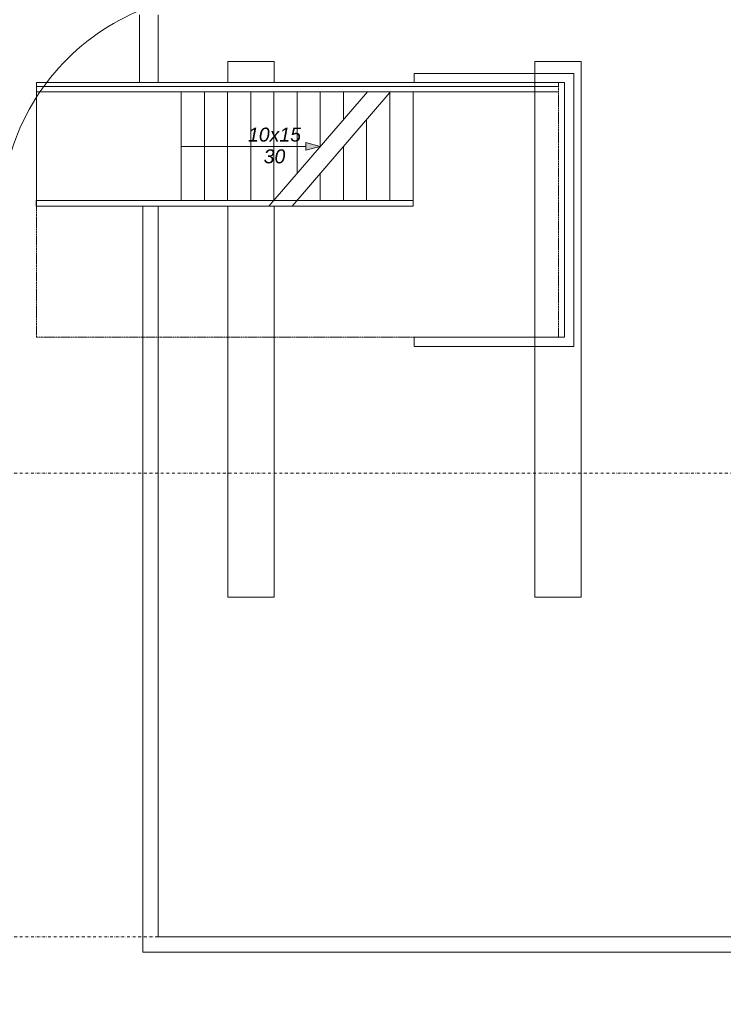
# Model space of a CAD drawing. Header units: centimetres. Extents: x -1589 to 108054, y -205274 to 31709.
# Tile 115 of 256: x 22171 to 23081, y 9585 to 10859. Entities that reach past the tile are written whole.
import ezdxf

# ---------------------------------------------------------------- set-up
doc = ezdxf.new("R2010")
doc.units = ezdxf.units.CM
doc.header["$LTSCALE"] = 0.01
doc.header["$MEASUREMENT"] = 0
for name, pattern in [('Krawędzie ukryte', [27, 20, -7]), ('Kropki i Kreski', [72, 36, -18, 0, -18]), ('Przerywana długa', [100, 50, -50])]:
    doc.linetypes.add(name, pattern=pattern)
for name, color, linetype in [('0_Teren', 7, 'Continuous'), ('3_linie 2D .ISTN', 7, 'Continuous'), ('4_osie.ISTN', 7, 'Continuous'), ('5_opisy.K_IR', 7, 'Continuous'), ('_TABELKA', 7, 'Continuous')]:
    doc.layers.add(name, color=color, linetype=linetype)
doc.styles.add('GENERATED_STYLE_3', font='AGENCYR.TTF')

msp = doc.modelspace()

# ---------------------------------------------------------------- hatches: boundary and pattern name
at = {"layer": '3_linie 2D .ISTN', "linetype": 'Continuous', "lineweight": 5}
msp.add_hatch(color=8, dxfattribs=at).paths.add_polyline_path([(22559.86063, 10694.95913), (22541.20038, 10699.95913), (22541.20038, 10689.95913)])

# ---------------------------------------------------------------- linework, layer by layer
at = {"layer": '0_Teren', "color": 8, "linetype": 'Continuous', "lineweight": 5, "flags": 128}
msp.add_lwpolyline([(21885.30038, 11079.90681), (21892.78919, 9343.57016), (21967.83007, 9095.74637), (22034.57762, 8935.13508), (22122.18378, 8812.06928), (22216.04752, 8711.94796), (22321.03585, 8616.346), (22330.72324, 8962.14638), (22326.25051, 8972.68057), (22247.33543, 9093.6605), (22178.50202, 9248.01421), (22149.29997, 9406.53964), (22157.68159, 10681.04696, -0.2322500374), (22329.79851, 10872.32948), (22330.18391, 11079.90681), (22152.37365, 11079.90681)], format="xyb", close=True, dxfattribs=at)
at = {"layer": '3_linie 2D .ISTN', "color": 8, "linetype": 'Continuous', "lineweight": 5}
for p, q in [((22440.0716, 10805.0117), (22500.0716, 10805.0117)), ((22440.0716, 10777.44702), (22440.0716, 10805.0117)), ((22500.0716, 10805.0117), (22500.0716, 10777.44702)), ((22837.52527, 10805.0117), (22897.52527, 10805.0117)), ((22837.52527, 10111.9822), (22837.52527, 10805.0117)), ((22897.52527, 10805.0117), (22897.52527, 10111.9822)), ((22681.38089, 10789.44339), (22887.92527, 10789.44339)), ((22681.38089, 10789.44339), (22681.38089, 10777.44702)), ((22887.92527, 10789.44339), (22887.92527, 10435.97566)), ((22681.38089, 10777.44702), (22875.92527, 10777.44702)), ((22875.92527, 10777.44702), (22875.92527, 10447.97204)), ((22493.43511, 10617.48807), (22620.93083, 10765.72932)), ((22523.44312, 10617.48807), (22649.86063, 10764.65913)), ((22559.86063, 10694.95913), (22541.20038, 10699.95913)), ((22541.20038, 10689.95913), (22541.20038, 10699.95913)), ((22379.86063, 10694.95913), (22541.20038, 10694.95913)), ((22559.86063, 10694.95913), (22541.20038, 10689.95913)), ((22679.86063, 10617.45913), (22679.86063, 10624.95913)), ((22440.0716, 10111.9822), (22440.0716, 10617.48016)), ((22500.0716, 10617.4749), (22500.0716, 10111.9822)), ((22681.38089, 10447.97204), (22875.92527, 10447.97204)), ((22681.38089, 10435.97566), (22681.38089, 10447.97204)), ((22681.38089, 10435.97566), (22887.92527, 10435.97566)), ((22500.0716, 10111.9822), (22440.0716, 10111.9822)), ((22897.52527, 10111.9822), (22837.52527, 10111.9822))]:
    msp.add_line(p, q, dxfattribs=at)
for points in [[(22325.80949, 10865.36186), (22325.80949, 10777.44702)], [(22350.18391, 10865.36186), (22350.18391, 10777.44702)], [(22330.18391, 10617.48807), (22330.18391, 9652.40516), (23104.36078, 9652.40516)], [(22350.18391, 10617.48807), (22350.18391, 9672.40516), (23104.36078, 9672.40516)]]:
    msp.add_lwpolyline(points, dxfattribs=at)
at = {"layer": '4_osie.ISTN', "color": 7, "linetype": 'Kropki i Kreski', "lineweight": 0, "ltscale": 10}
for p, q in [((26058.2415, 10272.40516), (21985.82563, 10272.40516)), ((26058.2415, 9672.40516), (21985.82563, 9672.40516))]:
    msp.add_line(p, q, dxfattribs=at)
at = {"layer": '5_opisy.K_IR', "color": 8, "linetype": 'Continuous', "lineweight": 5}
for points in [[(22192.36063, 10772.45913), (22192.36063, 10777.44702), (22875.92527, 10777.44702)], [(22192.36063, 10772.45913), (22867.92566, 10772.45913)], [(22192.36063, 10772.45913), (22192.36063, 10617.48807)], [(22867.92566, 10765.72932), (22192.36063, 10765.72932)], [(22379.86063, 10765.72932), (22379.86063, 10624.95913)], [(22409.86063, 10765.72932), (22409.86063, 10624.95913)], [(22439.86063, 10765.72932), (22439.86063, 10624.95913)], [(22469.91612, 10765.72932), (22469.91612, 10624.95913)], [(22499.86063, 10765.72932), (22499.86063, 10624.95913)], [(22529.86063, 10765.72932), (22529.86063, 10659.88413)], [(22559.86063, 10765.72932), (22559.86063, 10694.80913)], [(22589.86063, 10765.72932), (22589.86063, 10729.73413)], [(22529.86063, 10624.95913), (22192.24333, 10624.95913), (22192.24333, 10617.48807), (22523.44312, 10617.48807)], [(22523.43004, 10617.47285), (22349.86063, 10617.48807)]]:
    msp.add_lwpolyline(points, dxfattribs=at)
at = {"layer": '5_opisy.K_IR', "color": 8, "linetype": 'Przerywana długa', "lineweight": 5}
for points in [[(22867.92527, 10777.44702), (22867.92527, 10447.97204)], [(22875.92527, 10777.44702), (22875.92527, 10447.97204)], [(22875.92527, 10447.97204), (22192.36063, 10447.97204), (22192.36063, 10617.48807)]]:
    msp.add_lwpolyline(points, dxfattribs=at)
at = {"layer": '5_opisy.K_IR', "color": 8, "linetype": 'Krawędzie ukryte', "lineweight": 5}
for points in [[(22649.86063, 10764.65913), (22649.86063, 10624.95913)], [(22679.86063, 10764.65913), (22679.86063, 10624.95913)], [(22619.86063, 10729.73413), (22619.86063, 10624.95913)], [(22589.86063, 10695.31784), (22589.86063, 10624.95913)], [(22559.86063, 10659.88413), (22559.86063, 10624.95913)], [(22679.86063, 10624.95913), (22529.86063, 10624.95913)], [(22523.44312, 10617.48807), (22679.86063, 10617.48807), (22679.86063, 10617.45913), (22523.43004, 10617.47285)]]:
    msp.add_lwpolyline(points, dxfattribs=at)

# ---------------------------------------------------------------- texts
at = {"layer": '_TABELKA', "color": 8, "linetype": 'Continuous', "lineweight": 5, "insert": (22466.37013, 10672.80535), "char_height": 18, "attachment_point": 7, "line_spacing_factor": 0.93917, "style": 'GENERATED_STYLE_3'}
msp.add_mtext('\\A1;{\\pql;\\fArial|b0|i1|c238|p38;10x15\\P\\pqc;\\fArial|b0|i1|c238|p38;30}', dxfattribs=at)

doc.saveas('drawing.dxf')
